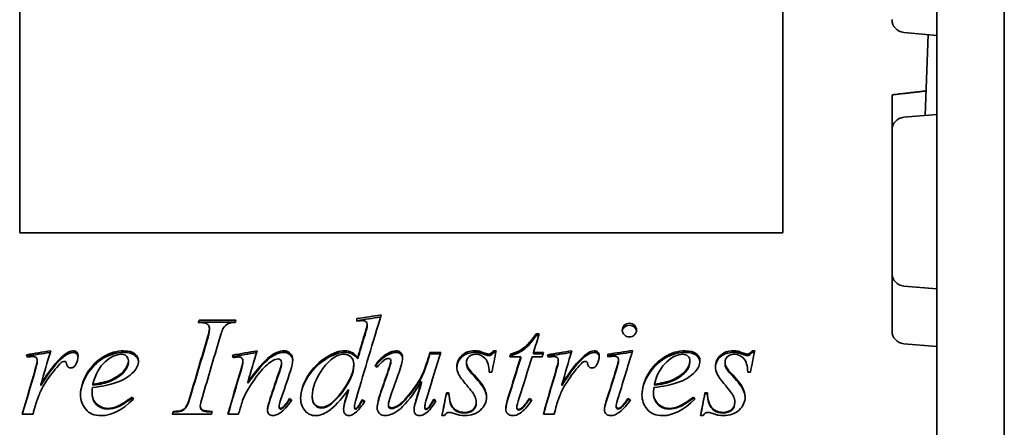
# Model space of a CAD drawing. Header units: millimetres. Extents: x 240 to 600, y 75 to 519.
# Tile 4 of 6: x 319 to 473, y 325 to 388. Entities that reach past the tile are written whole.
import ezdxf

# ---------------------------------------------------------------- set-up
doc = ezdxf.new("R2010")
doc.units = ezdxf.units.MM
doc.header["$LTSCALE"] = 2
doc.layers.add('Krawędzie widoczne(ISO)', color=7, linetype='Continuous', lineweight=35, true_color=0x262659)

msp = doc.modelspace()

# ---------------------------------------------------------------- linework, layer by layer
at = {"layer": 'Krawędzie widoczne(ISO)'}
for p, q in [((472.62, 501.74), (472.62, 321.85)), ((462.12, 221.46), (462.12, 494.97)), ((319.14, 355.11), (319.14, 472.43)), ((438.11, 355.11), (438.11, 472.43)), ((456.95, 386.36), (462.12, 385.91)), ((460.77, 386.03), (460.3, 373.43)), ((455.12, 376.63), (455.12, 371.14)), ((456.95, 373.13), (462.12, 373.58)), ((455.12, 348.81), (455.12, 371.14)), ((438.11, 355.11), (319.14, 355.11)), ((455.12, 339.81), (455.12, 348.81)), ((456.95, 346.81), (462.12, 346.36)), ((347.12, 341.5), (352.85, 341.5)), ((347.12, 341.18), (347.12, 341.5)), ((347.12, 341.18), (352.75, 341.18)), ((371.7, 341.73), (371.7, 341.35)), ((373.31, 340.56), (373.31, 340.87)), ((348.71, 339.97), (348.71, 340.26)), ((399.64, 339.37), (400.13, 339.37)), ((399.64, 339.09), (399.64, 339.37)), ((399.64, 339.09), (400.04, 339.09)), ((456.95, 337.81), (462.12, 337.36)), ((376.42, 336.01), (376.42, 336.24)), ((383.1, 336.46), (384.78, 336.46)), ((383.1, 336.22), (383.1, 336.46)), ((383.1, 336.22), (384.7, 336.22)), ((390.72, 336.42), (390.72, 336.66)), ((393, 336.71), (393.42, 336.71)), ((393, 336.46), (393, 336.71)), ((393, 336.46), (393.37, 336.46)), ((395.66, 335.96), (395.66, 336.2)), ((399.24, 336.46), (400.77, 336.46)), ((399.24, 336.22), (399.24, 336.46)), ((399.24, 336.22), (400.7, 336.22)), ((410.83, 336.17), (410.83, 335.75)), ((431.03, 336.42), (431.03, 336.66)), ((433.31, 336.71), (433.72, 336.71)), ((433.31, 336.46), (433.31, 336.71)), ((433.31, 336.46), (433.67, 336.46)), ((321.87, 335.09), (321.87, 335.31)), ((336.09, 334.94), (336.09, 335.16)), ((353.95, 334.95), (353.95, 335.17)), ((359.95, 334.74), (359.95, 334.95)), ((367.09, 335.56), (367.09, 335.79)), ((371.23, 334.43), (371.23, 334.64)), ((371.83, 335.45), (371.83, 335.68)), ((377.02, 335), (377.02, 335.22)), ((382.84, 335.34), (382.84, 335.56)), ((388.78, 334.7), (388.78, 334.92)), ((397.24, 335.77), (395.55, 335.77)), ((397.24, 335.54), (397.24, 335.77)), ((400.58, 335.77), (399.02, 335.77)), ((403.1, 335.09), (403.1, 335.31)), ((412.48, 335.11), (412.48, 335.34)), ((423.61, 334.94), (423.61, 335.16)), ((429.09, 334.7), (429.09, 334.92)), ((389.64, 333.13), (389.64, 333.32)), ((392.74, 333.4), (392.34, 333.4)), ((412.13, 333.64), (412.13, 333.84)), ((429.95, 333.13), (429.95, 333.32)), ((433.05, 333.4), (432.64, 333.4)), ((330.56, 331.36), (330.56, 331.53)), ((354.7, 331.66), (354.7, 331.83)), ((381.8, 331.74), (381.8, 331.91)), ((418.08, 331.36), (418.08, 331.53)), ((322.44, 331.28), (322.44, 331.44)), ((330.43, 329.94), (330.43, 330.09)), ((370.39, 330.51), (370.39, 330.67)), ((385.65, 330.16), (386.05, 330.16)), ((385.65, 330.01), (385.65, 330.16)), ((385.65, 330.01), (386.05, 330.01)), ((386.05, 330.01), (386.05, 330.16)), ((403.66, 331.28), (403.66, 331.44)), ((417.95, 329.94), (417.95, 330.09)), ((425.95, 330.16), (426.36, 330.16)), ((425.95, 330.01), (425.95, 330.16)), ((425.95, 330.01), (426.36, 330.01)), ((426.36, 330.01), (426.36, 330.16)), ((336.65, 329.35), (336.65, 329.49)), ((361.22, 329.12), (361.22, 329.25)), ((364.75, 329.45), (364.75, 329.59)), ((372.56, 328.97), (372.56, 329.1)), ((383.7, 329.03), (383.7, 329.17)), ((390.31, 328.6), (390.31, 328.73)), ((398.61, 329.15), (398.61, 329.29)), ((413.94, 329.15), (413.94, 329.29)), ((424.18, 329.35), (424.18, 329.49)), ((430.62, 328.6), (430.62, 328.73)), ((343.07, 327.15), (343.07, 327.26)), ((344.3, 327.31), (344.3, 327.41)), ((347.29, 327.99), (347.29, 328.11)), ((359.57, 327.95), (359.57, 328.07)), ((360.09, 327.74), (360.09, 327.85)), ((371.31, 327.83), (371.31, 327.95)), ((371.72, 327.69), (371.72, 327.8)), ((376.61, 328.17), (376.61, 328.29)), ((382.3, 327.91), (382.3, 328.02)), ((396.64, 327.82), (396.64, 327.94)), ((397.56, 327.82), (397.56, 327.94)), ((412.12, 327.99), (412.12, 328.11)), ((412.8, 327.77), (412.8, 327.89)), ((321.23, 326.85), (319.54, 326.85)), ((349.02, 326.85), (342.91, 326.85)), ((353.26, 326.85), (351.6, 326.85)), ((385.38, 326.6), (384.97, 326.6)), ((402.46, 326.85), (400.77, 326.85)), ((425.68, 326.6), (425.28, 326.6))]:
    msp.add_line(p, q, dxfattribs=at)
for centre, start, end in [((457.12, 388.36), 180, 265), ((457.12, 371.14), 95, 180), ((457.12, 348.81), 180, 265), ((457.12, 339.81), 180, 265)]:
    msp.add_arc(centre, 2, start, end, dxfattribs=at)
for points, degree in [([(460.44, 377.24), (457.78, 376.94), (455.12, 376.63)], 2), ([(375.5, 342.31), (374.21, 338.11), (372.92, 333.76), (371.63, 329.36)], 3), ([(371.7, 341.73), (372.97, 341.92), (374.23, 342.12), (375.5, 342.31)], 3), ([(346.98, 341.11), (347.03, 341.24), (347.07, 341.37), (347.12, 341.5)], 3), ([(347.09, 341.11), (347.1, 341.14), (347.11, 341.16), (347.12, 341.18)], 3), ([(352.73, 341.11), (352.26, 341.12), (351.9, 341.07), (351.68, 340.95)], 3), ([(352.85, 341.5), (352.81, 341.37), (352.77, 341.24), (352.73, 341.11)], 3), ([(371.7, 341.41), (372.93, 341.6), (374.16, 341.79), (375.39, 341.97)], 3), ([(372.55, 341.42), (372.37, 341.42), (372.09, 341.39), (371.7, 341.35)], 3), ([(373.13, 341.24), (372.99, 341.36), (372.79, 341.42), (372.55, 341.42)], 3), ([(373.31, 340.87), (373.31, 341.02), (373.25, 341.14), (373.13, 341.24)], 3), ([(373.17, 340.17), (373.26, 340.45), (373.31, 340.68), (373.31, 340.87)], 3), ([(348.38, 338.63), (348.6, 339.35), (348.71, 339.89), (348.71, 340.26)], 3), ([(348.38, 338.35), (348.6, 339.07), (348.71, 339.6), (348.71, 339.97)], 3), ([(371.83, 335.68), (372.19, 336.87), (372.54, 338.05), (372.89, 339.23)], 3), ([(372.89, 339.23), (373, 339.62), (373.1, 339.93), (373.17, 340.17)], 3), ([(372.89, 338.95), (373, 339.33), (373.1, 339.64), (373.17, 339.87)], 3), ([(373.17, 339.87), (373.26, 340.15), (373.31, 340.38), (373.31, 340.56)], 3), ([(400.13, 339.37), (399.83, 338.4), (399.53, 337.43), (399.24, 336.46)], 3), ([(345.77, 329.77), (346.64, 332.76), (347.51, 335.72), (348.38, 338.63)], 3), ([(345.77, 329.63), (346.64, 332.57), (347.51, 335.49), (348.38, 338.35)], 3), ([(350.24, 338.4), (349.38, 335.5), (348.51, 332.54), (347.64, 329.55)], 3), ([(371.83, 335.45), (372.19, 336.63), (372.54, 337.79), (372.89, 338.95)], 3), ([(320.19, 336.11), (321.45, 336.31), (322.72, 336.51), (323.98, 336.71)], 3), ([(320.28, 335.89), (321.48, 336.08), (322.69, 336.27), (323.9, 336.45)], 3), ([(323.98, 336.71), (323.46, 334.97), (322.95, 333.21), (322.44, 331.44)], 3), ([(325.98, 335.98), (326.58, 336.47), (327.07, 336.71), (327.45, 336.71)], 3), ([(325.98, 335.75), (326.58, 336.23), (327.07, 336.46), (327.45, 336.46)], 3), ([(352.32, 336.04), (353.6, 336.26), (354.87, 336.49), (356.14, 336.71)], 3), ([(352.38, 335.82), (353.61, 336.03), (354.83, 336.24), (356.06, 336.45)], 3), ([(356.14, 336.71), (355.66, 335.09), (355.18, 333.47), (354.7, 331.83)], 3), ([(367.09, 335.79), (368.07, 336.4), (368.98, 336.71), (369.8, 336.71)], 3), ([(367.09, 335.56), (368.07, 336.16), (368.98, 336.46), (369.8, 336.46)], 3), ([(374.51, 334.4), (375.11, 335.24), (375.75, 335.85), (376.42, 336.24)], 3), ([(376.42, 336.24), (376.93, 336.55), (377.41, 336.71), (377.84, 336.71)], 3), ([(376.42, 336.01), (376.93, 336.31), (377.41, 336.46), (377.84, 336.46)], 3), ([(384.78, 336.46), (384.1, 334.29), (383.43, 332.1), (382.75, 329.89)], 3), ([(382.84, 335.56), (382.93, 335.86), (383.01, 336.16), (383.1, 336.46)], 3), ([(382.84, 335.34), (382.93, 335.63), (383.01, 335.93), (383.1, 336.22)], 3), ([(390.07, 336.71), (390.31, 336.71), (390.52, 336.69), (390.72, 336.66)], 3), ([(390.07, 336.46), (390.31, 336.46), (390.52, 336.45), (390.72, 336.42)], 3), ([(392.2, 336.21), (392.52, 336.21), (392.79, 336.37), (393, 336.71)], 3), ([(392.2, 335.97), (392.52, 335.97), (392.79, 336.14), (393, 336.46)], 3), ([(393.42, 336.71), (393.19, 335.61), (392.97, 334.51), (392.74, 333.4)], 3), ([(395.55, 335.77), (395.58, 335.91), (395.62, 336.05), (395.66, 336.2)], 3), ([(400.77, 336.46), (400.71, 336.23), (400.65, 336), (400.58, 335.77)], 3), ([(401.42, 336.11), (402.68, 336.31), (403.94, 336.51), (405.2, 336.71)], 3), ([(401.5, 335.89), (402.71, 336.08), (403.92, 336.27), (405.13, 336.45)], 3), ([(405.2, 336.71), (404.69, 334.97), (404.18, 333.21), (403.66, 331.44)], 3), ([(407.2, 335.98), (407.81, 336.47), (408.3, 336.71), (408.67, 336.71)], 3), ([(407.2, 335.75), (407.81, 336.23), (408.3, 336.46), (408.67, 336.46)], 3), ([(410.83, 336.17), (412.12, 336.37), (413.4, 336.57), (414.69, 336.77)], 3), ([(410.83, 335.94), (412.09, 336.13), (413.35, 336.32), (414.61, 336.51)], 3), ([(414.69, 336.77), (413.91, 334.23), (413.13, 331.65), (412.35, 329.06)], 3), ([(430.38, 336.71), (430.61, 336.71), (430.83, 336.69), (431.03, 336.66)], 3), ([(430.38, 336.46), (430.61, 336.46), (430.83, 336.45), (431.03, 336.42)], 3), ([(432.51, 336.21), (432.83, 336.21), (433.09, 336.37), (433.31, 336.71)], 3), ([(432.51, 335.97), (432.83, 335.97), (433.09, 336.14), (433.31, 336.46)], 3), ([(433.72, 336.71), (433.5, 335.61), (433.27, 334.51), (433.05, 333.4)], 3), ([(320.34, 335.72), (320.29, 335.85), (320.24, 335.98), (320.19, 336.11)], 3), ([(321.15, 335.81), (321, 335.81), (320.73, 335.78), (320.34, 335.72)], 3), ([(321.71, 335.65), (321.56, 335.76), (321.38, 335.81), (321.15, 335.81)], 3), ([(321.52, 333.65), (321.75, 334.43), (321.87, 334.99), (321.87, 335.31)], 3), ([(321.52, 333.45), (321.75, 334.22), (321.87, 334.77), (321.87, 335.09)], 3), ([(321.87, 335.31), (321.87, 335.45), (321.82, 335.56), (321.71, 335.65)], 3), ([(322.44, 331.44), (323.74, 333.62), (324.92, 335.12), (325.98, 335.98)], 3), ([(322.44, 331.28), (323.74, 333.42), (324.92, 334.9), (325.98, 335.75)], 3), ([(325.78, 334.98), (325.58, 334.87), (325.29, 334.59), (324.91, 334.13)], 3), ([(326.14, 335.06), (326.01, 335.06), (325.89, 335.03), (325.78, 334.98)], 3), ([(326.34, 334.98), (326.29, 335.03), (326.22, 335.06), (326.14, 335.06)], 3), ([(326.44, 334.7), (326.43, 334.84), (326.39, 334.93), (326.34, 334.98)], 3), ([(328.24, 335.89), (328.24, 335.42), (328.12, 334.97), (327.86, 334.54)], 3), ([(337.66, 335.15), (337.66, 334.55), (337.41, 333.98), (336.91, 333.43)], 3), ([(352.42, 335.65), (352.39, 335.78), (352.36, 335.91), (352.32, 336.04)], 3), ([(352.83, 335.71), (352.69, 335.69), (352.56, 335.67), (352.42, 335.65)], 3), ([(353.28, 335.75), (353.2, 335.75), (353.05, 335.74), (352.83, 335.71)], 3), ([(353.6, 333.71), (353.84, 334.52), (353.95, 335), (353.95, 335.17)], 3), ([(353.6, 333.51), (353.84, 334.31), (353.95, 334.78), (353.95, 334.95)], 3), ([(359.41, 335.44), (359.19, 335.44), (358.92, 335.36), (358.6, 335.18)], 3), ([(359.67, 333.7), (359.85, 334.24), (359.95, 334.66), (359.95, 334.95)], 3), ([(359.67, 333.5), (359.85, 334.03), (359.95, 334.45), (359.95, 334.74)], 3), ([(361.71, 335.3), (361.71, 334.87), (361.59, 334.3), (361.36, 333.59)], 3), ([(374.61, 334.33), (375.18, 335.09), (375.79, 335.65), (376.42, 336.01)], 3), ([(376.6, 333.72), (376.88, 334.52), (377.02, 335.02), (377.02, 335.22)], 3), ([(376.6, 333.52), (376.88, 334.31), (377.02, 334.8), (377.02, 335)], 3), ([(378.84, 335.64), (378.84, 335.25), (378.67, 334.56), (378.33, 333.56)], 3), ([(395.3, 329.48), (395.95, 331.59), (396.59, 333.69), (397.24, 335.77)], 3), ([(395.3, 329.34), (395.95, 331.42), (396.59, 333.49), (397.24, 335.54)], 3), ([(395.61, 335.77), (395.62, 335.83), (395.64, 335.9), (395.66, 335.96)], 3), ([(399.02, 335.77), (398.35, 333.66), (397.68, 331.52), (397.01, 329.37)], 3), ([(401.56, 335.72), (401.52, 335.85), (401.47, 335.98), (401.42, 336.11)], 3), ([(402.37, 335.81), (402.23, 335.81), (401.96, 335.78), (401.56, 335.72)], 3), ([(402.94, 335.65), (402.79, 335.76), (402.6, 335.81), (402.37, 335.81)], 3), ([(402.74, 333.65), (402.98, 334.43), (403.1, 334.99), (403.1, 335.31)], 3), ([(402.74, 333.45), (402.98, 334.22), (403.1, 334.77), (403.1, 335.09)], 3), ([(403.1, 335.31), (403.1, 335.45), (403.04, 335.56), (402.94, 335.65)], 3), ([(403.66, 331.44), (404.97, 333.62), (406.15, 335.12), (407.2, 335.98)], 3), ([(403.66, 331.28), (404.97, 333.42), (406.15, 334.9), (407.2, 335.75)], 3), ([(407.01, 334.98), (406.81, 334.87), (406.52, 334.59), (406.14, 334.13)], 3), ([(407.36, 335.06), (407.23, 335.06), (407.11, 335.03), (407.01, 334.98)], 3), ([(407.57, 334.98), (407.51, 335.03), (407.44, 335.06), (407.36, 335.06)], 3), ([(407.67, 334.7), (407.65, 334.84), (407.62, 334.93), (407.57, 334.98)], 3), ([(409.47, 335.89), (409.47, 335.42), (409.34, 334.97), (409.09, 334.54)], 3), ([(411.83, 335.87), (411.67, 335.87), (411.34, 335.83), (410.83, 335.75)], 3), ([(412.13, 333.84), (412.37, 334.63), (412.48, 335.13), (412.48, 335.34)], 3), ([(412.13, 333.64), (412.37, 334.42), (412.48, 334.91), (412.48, 335.11)], 3), ([(425.18, 335.15), (425.18, 334.55), (424.93, 333.98), (424.43, 333.43)], 3), ([(319.54, 326.85), (320.2, 329.13), (320.86, 331.4), (321.52, 333.65)], 3), ([(319.57, 326.85), (320.22, 329.07), (320.87, 331.27), (321.52, 333.45)], 3), ([(324.91, 334.13), (324.3, 333.42), (323.63, 332.51), (322.91, 331.37)], 3), ([(327.86, 334.54), (327.69, 334.21), (327.44, 334.04), (327.1, 334.04)], 3), ([(336.91, 333.43), (336.25, 332.72), (335.29, 332.14), (334.03, 331.7)], 3), ([(351.6, 326.85), (352.27, 329.15), (352.93, 331.44), (353.6, 333.71)], 3), ([(351.63, 326.85), (352.29, 329.09), (352.94, 331.31), (353.6, 333.51)], 3), ([(358.19, 329.31), (358.69, 330.78), (359.18, 332.24), (359.67, 333.7)], 3), ([(358.19, 329.18), (358.69, 330.62), (359.18, 332.06), (359.67, 333.5)], 3), ([(361.36, 333.59), (360.85, 332.08), (360.34, 330.56), (359.82, 329.03)], 3), ([(374.85, 334.16), (374.73, 334.24), (374.62, 334.32), (374.51, 334.4)], 3), ([(375.45, 330.35), (375.83, 331.48), (376.22, 332.6), (376.6, 333.72)], 3), ([(375.45, 330.2), (375.83, 331.31), (376.22, 332.42), (376.6, 333.52)], 3), ([(378.33, 333.56), (377.93, 332.41), (377.52, 331.25), (377.12, 330.09)], 3), ([(400.77, 326.85), (401.43, 329.13), (402.08, 331.4), (402.74, 333.65)], 3), ([(400.8, 326.85), (401.45, 329.07), (402.09, 331.27), (402.74, 333.45)], 3), ([(406.14, 334.13), (405.52, 333.42), (404.86, 332.51), (404.14, 331.37)], 3), ([(409.09, 334.54), (408.92, 334.21), (408.66, 334.04), (408.33, 334.04)], 3), ([(410.58, 328.9), (411.1, 330.55), (411.61, 332.2), (412.13, 333.84)], 3), ([(410.58, 328.77), (411.1, 330.4), (411.61, 332.03), (412.13, 333.64)], 3), ([(424.43, 333.43), (423.78, 332.72), (422.82, 332.14), (421.55, 331.7)], 3), ([(334.03, 331.7), (333.19, 331.4), (332.01, 331.17), (330.49, 331)], 3), ([(330.56, 331.53), (331.68, 331.65), (332.59, 331.86), (333.29, 332.16)], 3), ([(330.56, 331.36), (331.68, 331.48), (332.59, 331.69), (333.29, 331.98)], 3), ([(380.76, 328.45), (380.88, 328.95), (381.23, 330.11), (381.8, 331.91)], 3), ([(380.76, 328.33), (380.88, 328.82), (381.23, 329.96), (381.8, 331.74)], 3), ([(421.55, 331.7), (420.71, 331.4), (419.53, 331.17), (418.01, 331)], 3), ([(418.08, 331.53), (419.2, 331.65), (420.11, 331.86), (420.82, 332.16)], 3), ([(418.08, 331.36), (419.2, 331.48), (420.11, 331.69), (420.82, 331.98)], 3), ([(322.91, 331.37), (322.6, 330.89), (322.34, 330.34), (322.12, 329.74)], 3), ([(330.49, 331), (330.45, 330.63), (330.43, 330.33), (330.43, 330.09)], 3), ([(354.74, 330.71), (354.36, 330.08), (354.05, 329.4), (353.8, 328.67)], 3), ([(370.39, 330.67), (369.21, 329.03), (368.14, 327.89), (367.17, 327.26)], 3), ([(369.96, 329.29), (370.1, 329.75), (370.25, 330.21), (370.39, 330.67)], 3), ([(369.96, 329.15), (370.1, 329.61), (370.25, 330.06), (370.39, 330.51)], 3), ([(374.86, 327.83), (374.86, 328.38), (375.06, 329.22), (375.45, 330.35)], 3), ([(374.86, 327.78), (374.88, 328.32), (375.07, 329.13), (375.45, 330.2)], 3), ([(377.12, 330.09), (376.78, 329.14), (376.61, 328.54), (376.61, 328.29)], 3), ([(384.97, 326.6), (385.2, 327.79), (385.42, 328.98), (385.65, 330.16)], 3), ([(384.99, 326.6), (385.21, 327.74), (385.43, 328.88), (385.65, 330.01)], 3), ([(404.14, 331.37), (403.83, 330.89), (403.56, 330.34), (403.34, 329.74)], 3), ([(418.01, 331), (417.97, 330.63), (417.95, 330.33), (417.95, 330.09)], 3), ([(425.28, 326.6), (425.5, 327.79), (425.73, 328.98), (425.95, 330.16)], 3), ([(425.3, 326.6), (425.52, 327.74), (425.73, 328.88), (425.95, 330.01)], 3), ([(322.12, 329.74), (321.81, 328.91), (321.63, 328.41), (321.59, 328.24)], 3), ([(336.87, 329.18), (335.12, 327.46), (333.46, 326.6), (331.87, 326.6)], 3), ([(336.65, 329.49), (336.72, 329.39), (336.8, 329.28), (336.87, 329.18)], 3), ([(336.65, 329.35), (336.71, 329.28), (336.76, 329.2), (336.82, 329.12)], 3), ([(345.02, 327.93), (345.27, 328.27), (345.52, 328.89), (345.77, 329.77)], 3), ([(345.02, 327.81), (345.27, 328.15), (345.52, 328.76), (345.77, 329.63)], 3), ([(347.64, 329.55), (347.41, 328.8), (347.29, 328.32), (347.29, 328.11)], 3), ([(353.8, 328.67), (353.62, 328.06), (353.44, 327.46), (353.26, 326.85)], 3), ([(357.77, 327.5), (357.77, 327.86), (357.91, 328.46), (358.19, 329.31)], 3), ([(357.77, 327.44), (357.78, 327.8), (357.92, 328.38), (358.19, 329.18)], 3), ([(359.82, 329.03), (359.65, 328.51), (359.57, 328.18), (359.57, 328.07)], 3), ([(361.56, 329.04), (360.91, 328.09), (360.29, 327.41), (359.71, 327.01)], 3), ([(360.09, 327.85), (360.44, 328.15), (360.81, 328.62), (361.22, 329.25)], 3), ([(360.09, 327.74), (360.44, 328.03), (360.81, 328.49), (361.22, 329.12)], 3), ([(361.22, 329.25), (361.34, 329.18), (361.45, 329.11), (361.56, 329.04)], 3), ([(361.22, 329.12), (361.31, 329.06), (361.41, 329.01), (361.5, 328.95)], 3), ([(369.63, 327.61), (369.63, 328.02), (369.74, 328.58), (369.96, 329.29)], 3), ([(369.63, 327.56), (369.64, 327.96), (369.75, 328.49), (369.96, 329.15)], 3), ([(371.63, 329.36), (371.41, 328.64), (371.31, 328.17), (371.31, 327.95)], 3), ([(371.72, 327.8), (371.89, 327.97), (372.17, 328.4), (372.56, 329.1)], 3), ([(371.72, 327.69), (371.89, 327.85), (372.17, 328.28), (372.56, 328.97)], 3), ([(372.56, 329.1), (372.68, 329.03), (372.81, 328.95), (372.94, 328.87)], 3), ([(372.56, 328.97), (372.67, 328.91), (372.77, 328.84), (372.88, 328.78)], 3), ([(382.75, 329.89), (382.45, 328.91), (382.3, 328.28), (382.3, 328.02)], 3), ([(384.03, 328.91), (383.52, 328.02), (383, 327.37), (382.46, 326.97)], 3), ([(383.7, 329.17), (383.81, 329.08), (383.92, 329), (384.03, 328.91)], 3), ([(383.7, 329.03), (383.79, 328.96), (383.88, 328.89), (383.98, 328.82)], 3), ([(390.31, 328.73), (390.31, 329.02), (390.26, 329.29), (390.14, 329.53)], 3), ([(394.92, 327.67), (394.92, 328.07), (395.05, 328.67), (395.3, 329.48)], 3), ([(394.92, 327.62), (394.94, 328.01), (395.06, 328.58), (395.3, 329.34)], 3), ([(397.01, 329.37), (396.76, 328.64), (396.64, 328.16), (396.64, 327.94)], 3), ([(398.98, 329.02), (398.34, 328.05), (397.73, 327.37), (397.15, 326.99)], 3), ([(397.56, 327.94), (397.71, 328.08), (398.06, 328.53), (398.61, 329.29)], 3), ([(397.56, 327.82), (397.71, 327.97), (398.06, 328.41), (398.61, 329.15)], 3), ([(398.61, 329.29), (398.73, 329.2), (398.86, 329.11), (398.98, 329.02)], 3), ([(398.61, 329.15), (398.71, 329.08), (398.82, 329), (398.92, 328.93)], 3), ([(403.34, 329.74), (403.03, 328.91), (402.86, 328.41), (402.81, 328.24)], 3), ([(410.29, 327.54), (410.29, 327.81), (410.39, 328.27), (410.58, 328.9)], 3), ([(410.29, 327.48), (410.3, 327.76), (410.4, 328.19), (410.58, 328.77)], 3), ([(412.35, 329.06), (412.19, 328.53), (412.12, 328.21), (412.12, 328.11)], 3), ([(414.33, 329.04), (413.85, 328.28), (413.29, 327.65), (412.64, 327.16)], 3), ([(412.8, 327.89), (413.18, 328.21), (413.56, 328.68), (413.94, 329.29)], 3), ([(412.8, 327.77), (413.18, 328.09), (413.56, 328.55), (413.94, 329.15)], 3), ([(413.94, 329.29), (414.07, 329.21), (414.2, 329.12), (414.33, 329.04)], 3), ([(413.94, 329.15), (414.05, 329.08), (414.16, 329.02), (414.27, 328.95)], 3), ([(424.4, 329.18), (422.65, 327.46), (420.98, 326.6), (419.4, 326.6)], 3), ([(424.18, 329.49), (424.25, 329.39), (424.32, 329.28), (424.4, 329.18)], 3), ([(424.18, 329.35), (424.23, 329.28), (424.29, 329.2), (424.34, 329.12)], 3), ([(430.62, 328.73), (430.62, 329.02), (430.56, 329.29), (430.45, 329.53)], 3), ([(321.59, 328.24), (321.47, 327.78), (321.35, 327.32), (321.23, 326.85)], 3), ([(342.91, 326.85), (342.97, 326.99), (343.02, 327.12), (343.07, 327.26)], 3), ([(342.95, 326.85), (342.99, 326.95), (343.03, 327.05), (343.07, 327.15)], 3), ([(343.07, 327.26), (343.69, 327.27), (344.1, 327.32), (344.3, 327.41)], 3), ([(343.07, 327.15), (343.69, 327.17), (344.1, 327.22), (344.3, 327.31)], 3), ([(344.3, 327.41), (344.62, 327.54), (344.87, 327.71), (345.02, 327.93)], 3), ([(344.3, 327.31), (344.62, 327.43), (344.87, 327.59), (345.02, 327.81)], 3), ([(349.14, 327.26), (349.1, 327.12), (349.06, 326.99), (349.02, 326.85)], 3), ([(359.71, 327.01), (359.31, 326.74), (358.94, 326.6), (358.62, 326.6)], 3), ([(359.81, 327.72), (359.89, 327.72), (359.98, 327.76), (360.09, 327.85)], 3), ([(359.81, 327.61), (359.89, 327.61), (359.98, 327.65), (360.09, 327.74)], 3), ([(367.17, 327.26), (366.5, 326.82), (365.85, 326.6), (365.24, 326.6)], 3), ([(371.49, 327.68), (371.56, 327.68), (371.63, 327.72), (371.72, 327.8)], 3), ([(371.49, 327.57), (371.56, 327.57), (371.63, 327.61), (371.72, 327.69)], 3), ([(380.61, 327.46), (380.61, 327.71), (380.66, 328.04), (380.76, 328.45)], 3), ([(380.61, 327.41), (380.62, 327.65), (380.67, 327.96), (380.76, 328.33)], 3), ([(382.46, 326.97), (382.11, 326.72), (381.77, 326.6), (381.43, 326.6)], 3), ([(386.14, 327.11), (385.8, 327.11), (385.55, 326.94), (385.38, 326.6)], 3), ([(386.7, 326.97), (386.45, 327.06), (386.27, 327.11), (386.14, 327.11)], 3), ([(388.54, 326.6), (388.01, 326.6), (387.39, 326.72), (386.7, 326.97)], 3), ([(397.15, 326.99), (396.77, 326.73), (396.38, 326.6), (395.98, 326.6)], 3), ([(396.91, 327.57), (397.07, 327.57), (397.29, 327.69), (397.56, 327.94)], 3), ([(396.91, 327.46), (397.07, 327.46), (397.29, 327.58), (397.56, 327.82)], 3), ([(402.81, 328.24), (402.7, 327.78), (402.58, 327.32), (402.46, 326.85)], 3), ([(412.64, 327.16), (412.17, 326.78), (411.71, 326.6), (411.27, 326.6)], 3), ([(412.44, 327.73), (412.53, 327.73), (412.66, 327.78), (412.8, 327.89)], 3), ([(412.44, 327.62), (412.53, 327.62), (412.66, 327.67), (412.8, 327.77)], 3), ([(426.44, 327.11), (426.11, 327.11), (425.85, 326.94), (425.68, 326.6)], 3), ([(427.01, 326.97), (426.76, 327.06), (426.57, 327.11), (426.44, 327.11)], 3), ([(428.84, 326.6), (428.31, 326.6), (427.7, 326.72), (427.01, 326.97)], 3)]:
    msp.add_open_spline(points, degree=degree, dxfattribs=at)
for points, knots in [([(348.71, 340.26), (348.71, 340.44), (348.66, 340.59), (348.56, 340.72), (348.46, 340.85), (348.32, 340.95), (348.12, 341.01), (347.93, 341.08), (347.55, 341.11), (346.98, 341.11)], [0, 0, 0, 0, 1, 1, 1, 2, 2, 2, 3, 3, 3, 3]), ([(351.68, 340.95), (351.34, 340.8), (351.09, 340.59), (350.92, 340.3), (350.74, 340.02), (350.52, 339.39), (350.24, 338.4)], [0, 0, 0, 0, 1, 1, 1, 2, 2, 2, 2]), ([(413.07, 339.94), (413.07, 340.24), (413.18, 340.49), (413.39, 340.69), (413.6, 340.9), (413.87, 341), (414.19, 341)], [0, 0, 0, 0, 1, 1, 1, 2, 2, 2, 2]), ([(414.19, 341), (414.5, 341), (414.76, 340.9), (414.97, 340.69), (415.18, 340.49), (415.29, 340.24), (415.29, 339.94)], [0, 0, 0, 0, 1, 1, 1, 2, 2, 2, 2]), ([(395.66, 336.2), (396.48, 336.41), (397.17, 336.73), (397.73, 337.16), (398.29, 337.59), (398.93, 338.33), (399.64, 339.37)], [0, 0, 0, 0, 1, 1, 1, 2, 2, 2, 2]), ([(414.19, 338.87), (413.88, 338.87), (413.61, 338.98), (413.4, 339.19), (413.18, 339.39), (413.07, 339.65), (413.07, 339.94)], [0, 0, 0, 0, 1, 1, 1, 2, 2, 2, 2]), ([(413.08, 339.8), (413.11, 340.03), (413.21, 340.23), (413.39, 340.39), (413.6, 340.59), (413.87, 340.69), (414.19, 340.69)], [0.16909, 0.16909, 0.16909, 0.16909, 1, 1, 1, 2, 2, 2, 2]), ([(414.19, 340.69), (414.5, 340.69), (414.76, 340.59), (414.97, 340.39), (415.15, 340.23), (415.25, 340.03), (415.28, 339.8)], [0, 0, 0, 0, 1, 1, 1, 1.83091, 1.83091, 1.83091, 1.83091]), ([(415.29, 339.94), (415.29, 339.65), (415.18, 339.39), (414.97, 339.19), (414.75, 338.98), (414.49, 338.87), (414.19, 338.87)], [0, 0, 0, 0, 1, 1, 1, 2, 2, 2, 2]), ([(395.66, 335.96), (396.48, 336.17), (397.17, 336.49), (397.73, 336.91), (398.29, 337.33), (398.93, 338.06), (399.64, 339.09)], [0, 0, 0, 0, 1, 1, 1, 2, 2, 2, 2]), ([(327.45, 336.71), (327.69, 336.71), (327.89, 336.64), (328.03, 336.5), (328.17, 336.36), (328.24, 336.16), (328.24, 335.89)], [0, 0, 0, 0, 1, 1, 1, 2, 2, 2, 2]), ([(327.45, 336.46), (327.69, 336.46), (327.89, 336.4), (328.03, 336.26), (328.15, 336.14), (328.22, 335.97), (328.24, 335.75)], [0, 0, 0, 0, 1, 1, 1, 1.873519, 1.873519, 1.873519, 1.873519]), ([(328.61, 329.83), (328.61, 330.92), (328.95, 332.03), (329.63, 333.16), (330.31, 334.29), (331.16, 335.16), (332.18, 335.78), (333.21, 336.4), (334.27, 336.71), (335.35, 336.71)], [0, 0, 0, 0, 1, 1, 1, 2, 2, 2, 3, 3, 3, 3]), ([(328.61, 329.77), (328.63, 330.82), (328.97, 331.89), (329.63, 332.97), (330.31, 334.08), (331.16, 334.94), (332.18, 335.55), (333.21, 336.16), (334.27, 336.46), (335.35, 336.46)], [0.024182, 0.024182, 0.024182, 0.024182, 1, 1, 1, 2, 2, 2, 3, 3, 3, 3]), ([(334.94, 336.17), (334.16, 336.17), (333.34, 335.78), (332.47, 335), (331.61, 334.22), (330.97, 333.07), (330.56, 331.53)], [0, 0, 0, 0, 1, 1, 1, 2, 2, 2, 2]), ([(336.09, 335.16), (336.09, 335.46), (335.99, 335.71), (335.79, 335.89), (335.59, 336.08), (335.3, 336.17), (334.94, 336.17)], [0, 0, 0, 0, 1, 1, 1, 2, 2, 2, 2]), ([(335.35, 336.71), (336.14, 336.71), (336.72, 336.55), (337.09, 336.24), (337.47, 335.93), (337.66, 335.57), (337.66, 335.15)], [0, 0, 0, 0, 1, 1, 1, 2, 2, 2, 2]), ([(335.35, 336.46), (336.14, 336.46), (336.72, 336.31), (337.09, 336.01), (337.44, 335.73), (337.62, 335.4), (337.65, 335.02)], [0, 0, 0, 0, 1, 1, 1, 1.920949, 1.920949, 1.920949, 1.920949]), ([(354.7, 331.83), (356.17, 333.83), (357.3, 335.14), (358.08, 335.77), (358.87, 336.39), (359.62, 336.71), (360.35, 336.71)], [0, 0, 0, 0, 1, 1, 1, 2, 2, 2, 2]), ([(354.7, 331.66), (356.17, 333.63), (357.3, 334.92), (358.08, 335.54), (358.87, 336.16), (359.62, 336.46), (360.35, 336.46)], [0, 0, 0, 0, 1, 1, 1, 2, 2, 2, 2]), ([(360.35, 336.71), (360.74, 336.71), (361.07, 336.58), (361.33, 336.31), (361.58, 336.05), (361.71, 335.72), (361.71, 335.3)], [0, 0, 0, 0, 1, 1, 1, 2, 2, 2, 2]), ([(360.35, 336.46), (360.74, 336.46), (361.07, 336.34), (361.33, 336.08), (361.56, 335.84), (361.69, 335.54), (361.71, 335.18)], [0, 0, 0, 0, 1, 1, 1, 1.914011, 1.914011, 1.914011, 1.914011]), ([(369.63, 336.17), (368.6, 336.17), (367.53, 335.43), (366.42, 333.93), (365.31, 332.43), (364.75, 330.98), (364.75, 329.59)], [0, 0, 0, 0, 1, 1, 1, 2, 2, 2, 2]), ([(371.23, 334.64), (371.23, 335.11), (371.08, 335.48), (370.78, 335.75), (370.48, 336.03), (370.09, 336.17), (369.63, 336.17)], [0, 0, 0, 0, 1, 1, 1, 2, 2, 2, 2]), ([(369.8, 336.71), (370.23, 336.71), (370.61, 336.63), (370.92, 336.47), (371.23, 336.31), (371.53, 336.05), (371.83, 335.68)], [0, 0, 0, 0, 1, 1, 1, 2, 2, 2, 2]), ([(369.8, 336.46), (370.23, 336.46), (370.61, 336.39), (370.92, 336.23), (371.23, 336.07), (371.53, 335.82), (371.83, 335.45)], [0, 0, 0, 0, 1, 1, 1, 2, 2, 2, 2]), ([(377.84, 336.71), (378.13, 336.71), (378.37, 336.61), (378.56, 336.4), (378.75, 336.2), (378.84, 335.95), (378.84, 335.64)], [0, 0, 0, 0, 1, 1, 1, 2, 2, 2, 2]), ([(377.84, 336.46), (378.13, 336.46), (378.37, 336.36), (378.56, 336.17), (378.73, 335.99), (378.82, 335.78), (378.84, 335.52)], [0, 0, 0, 0, 1, 1, 1, 1.875283, 1.875283, 1.875283, 1.875283]), ([(387.29, 334.22), (387.29, 334.92), (387.55, 335.51), (388.07, 335.99), (388.58, 336.47), (389.25, 336.71), (390.07, 336.71)], [0, 0, 0, 0, 1, 1, 1, 2, 2, 2, 2]), ([(387.29, 334.12), (387.32, 334.76), (387.57, 335.31), (388.07, 335.75), (388.58, 336.23), (389.25, 336.46), (390.07, 336.46)], [0.052378, 0.052378, 0.052378, 0.052378, 1, 1, 1, 2, 2, 2, 2]), ([(390.28, 336.17), (389.82, 336.17), (389.46, 336.05), (389.19, 335.81), (388.92, 335.57), (388.78, 335.27), (388.78, 334.92)], [0, 0, 0, 0, 1, 1, 1, 2, 2, 2, 2]), ([(392.34, 333.4), (392.3, 334.37), (392.09, 335.07), (391.71, 335.51), (391.33, 335.95), (390.85, 336.17), (390.28, 336.17)], [0, 0, 0, 0, 1, 1, 1, 2, 2, 2, 2]), ([(390.72, 336.66), (390.82, 336.64), (391.06, 336.55), (391.44, 336.42), (391.82, 336.28), (392.07, 336.21), (392.2, 336.21)], [0, 0, 0, 0, 1, 1, 1, 2, 2, 2, 2]), ([(390.72, 336.42), (390.82, 336.39), (391.06, 336.31), (391.44, 336.18), (391.82, 336.04), (392.07, 335.97), (392.2, 335.97)], [0, 0, 0, 0, 1, 1, 1, 2, 2, 2, 2]), ([(408.67, 336.71), (408.92, 336.71), (409.11, 336.64), (409.25, 336.5), (409.4, 336.36), (409.47, 336.16), (409.47, 335.89)], [0, 0, 0, 0, 1, 1, 1, 2, 2, 2, 2]), ([(408.67, 336.46), (408.92, 336.46), (409.11, 336.4), (409.25, 336.26), (409.38, 336.14), (409.45, 335.97), (409.47, 335.75)], [0, 0, 0, 0, 1, 1, 1, 1.873519, 1.873519, 1.873519, 1.873519]), ([(416.14, 329.83), (416.14, 330.92), (416.48, 332.03), (417.15, 333.16), (417.83, 334.29), (418.68, 335.16), (419.71, 335.78), (420.73, 336.4), (421.79, 336.71), (422.88, 336.71)], [0, 0, 0, 0, 1, 1, 1, 2, 2, 2, 3, 3, 3, 3]), ([(416.14, 329.77), (416.15, 330.82), (416.49, 331.89), (417.15, 332.97), (417.83, 334.08), (418.68, 334.94), (419.71, 335.55), (420.73, 336.16), (421.79, 336.46), (422.88, 336.46)], [0.024182, 0.024182, 0.024182, 0.024182, 1, 1, 1, 2, 2, 2, 3, 3, 3, 3]), ([(422.46, 336.17), (421.68, 336.17), (420.86, 335.78), (420, 335), (419.13, 334.22), (418.49, 333.07), (418.08, 331.53)], [0, 0, 0, 0, 1, 1, 1, 2, 2, 2, 2]), ([(423.61, 335.16), (423.61, 335.46), (423.51, 335.71), (423.31, 335.89), (423.11, 336.08), (422.83, 336.17), (422.46, 336.17)], [0, 0, 0, 0, 1, 1, 1, 2, 2, 2, 2]), ([(422.88, 336.71), (423.66, 336.71), (424.24, 336.55), (424.62, 336.24), (424.99, 335.93), (425.18, 335.57), (425.18, 335.15)], [0, 0, 0, 0, 1, 1, 1, 2, 2, 2, 2]), ([(422.88, 336.46), (423.66, 336.46), (424.24, 336.31), (424.62, 336.01), (424.96, 335.73), (425.15, 335.4), (425.18, 335.02)], [0, 0, 0, 0, 1, 1, 1, 1.920949, 1.920949, 1.920949, 1.920949]), ([(427.59, 334.22), (427.59, 334.92), (427.85, 335.51), (428.37, 335.99), (428.89, 336.47), (429.56, 336.71), (430.38, 336.71)], [0, 0, 0, 0, 1, 1, 1, 2, 2, 2, 2]), ([(427.6, 334.12), (427.62, 334.76), (427.88, 335.31), (428.37, 335.75), (428.89, 336.23), (429.56, 336.46), (430.38, 336.46)], [0.052378, 0.052378, 0.052378, 0.052378, 1, 1, 1, 2, 2, 2, 2]), ([(430.58, 336.17), (430.13, 336.17), (429.76, 336.05), (429.49, 335.81), (429.22, 335.57), (429.09, 335.27), (429.09, 334.92)], [0, 0, 0, 0, 1, 1, 1, 2, 2, 2, 2]), ([(432.64, 333.4), (432.6, 334.37), (432.39, 335.07), (432.01, 335.51), (431.63, 335.95), (431.16, 336.17), (430.58, 336.17)], [0, 0, 0, 0, 1, 1, 1, 2, 2, 2, 2]), ([(431.03, 336.66), (431.12, 336.64), (431.36, 336.55), (431.74, 336.42), (432.12, 336.28), (432.38, 336.21), (432.51, 336.21)], [0, 0, 0, 0, 1, 1, 1, 2, 2, 2, 2]), ([(431.03, 336.42), (431.12, 336.39), (431.36, 336.31), (431.74, 336.18), (432.12, 336.04), (432.38, 335.97), (432.51, 335.97)], [0, 0, 0, 0, 1, 1, 1, 2, 2, 2, 2]), ([(327.1, 334.04), (326.93, 334.04), (326.79, 334.1), (326.67, 334.21), (326.55, 334.31), (326.48, 334.48), (326.44, 334.7)], [0, 0, 0, 0, 1, 1, 1, 2, 2, 2, 2]), ([(333.29, 332.16), (334.22, 332.56), (334.92, 333.04), (335.39, 333.59), (335.85, 334.14), (336.09, 334.66), (336.09, 335.16)], [0, 0, 0, 0, 1, 1, 1, 2, 2, 2, 2]), ([(333.29, 331.98), (334.22, 332.37), (334.92, 332.85), (335.39, 333.39), (335.85, 333.93), (336.09, 334.45), (336.09, 334.94)], [0, 0, 0, 0, 1, 1, 1, 2, 2, 2, 2]), ([(353.95, 335.17), (353.95, 335.32), (353.89, 335.46), (353.76, 335.58), (353.63, 335.7), (353.47, 335.75), (353.28, 335.75)], [0, 0, 0, 0, 1, 1, 1, 2, 2, 2, 2]), ([(358.6, 335.18), (358.01, 334.86), (357.4, 334.33), (356.76, 333.58), (356.12, 332.83), (355.45, 331.88), (354.74, 330.71)], [0, 0, 0, 0, 1, 1, 1, 2, 2, 2, 2]), ([(359.95, 334.95), (359.95, 335.1), (359.89, 335.22), (359.79, 335.31), (359.68, 335.4), (359.56, 335.44), (359.41, 335.44)], [0, 0, 0, 0, 1, 1, 1, 2, 2, 2, 2]), ([(362.94, 329.35), (362.94, 330.44), (363.32, 331.6), (364.08, 332.82), (364.84, 334.05), (365.84, 335.04), (367.09, 335.79)], [0, 0, 0, 0, 1, 1, 1, 2, 2, 2, 2]), ([(362.94, 329.28), (362.95, 330.34), (363.33, 331.46), (364.08, 332.64), (364.84, 333.84), (365.84, 334.82), (367.09, 335.56)], [0.02109, 0.02109, 0.02109, 0.02109, 1, 1, 1, 2, 2, 2, 2]), ([(366.2, 327.9), (367.1, 327.9), (368.16, 328.73), (369.39, 330.37), (370.62, 332.01), (371.23, 333.43), (371.23, 334.64)], [0, 0, 0, 0, 1, 1, 1, 2, 2, 2, 2]), ([(376.66, 335.53), (376.48, 335.53), (376.29, 335.47), (376.11, 335.37), (375.92, 335.26), (375.5, 334.86), (374.85, 334.16)], [0, 0, 0, 0, 1, 1, 1, 2, 2, 2, 2]), ([(377.02, 335.22), (377.02, 335.3), (376.98, 335.37), (376.91, 335.43), (376.83, 335.5), (376.75, 335.53), (376.66, 335.53)], [0, 0, 0, 0, 1, 1, 1, 2, 2, 2, 2]), ([(377.14, 327.83), (377.39, 327.83), (377.73, 327.95), (378.13, 328.19), (378.54, 328.43), (379.09, 328.96), (379.76, 329.8), (380.44, 330.63), (381, 331.41), (381.44, 332.13), (381.88, 332.85), (382.35, 334), (382.84, 335.56)], [0, 0, 0, 0, 1, 1, 1, 2, 2, 2, 3, 3, 3, 4, 4, 4, 4]), ([(377.14, 327.71), (377.39, 327.71), (377.73, 327.83), (378.13, 328.07), (378.54, 328.3), (379.09, 328.83), (379.76, 329.65), (380.44, 330.47), (381, 331.24), (381.44, 331.95), (381.88, 332.67), (382.35, 333.8), (382.84, 335.34)], [0, 0, 0, 0, 1, 1, 1, 2, 2, 2, 3, 3, 3, 4, 4, 4, 4]), ([(388.78, 334.92), (388.78, 334.68), (388.84, 334.45), (388.94, 334.24), (389.05, 334.02), (389.28, 333.72), (389.64, 333.32)], [0, 0, 0, 0, 1, 1, 1, 2, 2, 2, 2]), ([(388.78, 334.7), (388.78, 334.47), (388.84, 334.24), (388.94, 334.03), (389.05, 333.82), (389.28, 333.52), (389.64, 333.13)], [0, 0, 0, 0, 1, 1, 1, 2, 2, 2, 2]), ([(408.33, 334.04), (408.16, 334.04), (408.01, 334.1), (407.89, 334.21), (407.78, 334.31), (407.7, 334.48), (407.67, 334.7)], [0, 0, 0, 0, 1, 1, 1, 2, 2, 2, 2]), ([(412.48, 335.34), (412.48, 335.5), (412.43, 335.63), (412.31, 335.72), (412.2, 335.82), (412.04, 335.87), (411.83, 335.87)], [0, 0, 0, 0, 1, 1, 1, 2, 2, 2, 2]), ([(420.82, 332.16), (421.75, 332.56), (422.45, 333.04), (422.91, 333.59), (423.38, 334.14), (423.61, 334.66), (423.61, 335.16)], [0, 0, 0, 0, 1, 1, 1, 2, 2, 2, 2]), ([(420.82, 331.98), (421.75, 332.37), (422.45, 332.85), (422.91, 333.39), (423.38, 333.93), (423.61, 334.45), (423.61, 334.94)], [0, 0, 0, 0, 1, 1, 1, 2, 2, 2, 2]), ([(429.09, 334.92), (429.09, 334.68), (429.14, 334.45), (429.25, 334.24), (429.36, 334.02), (429.59, 333.72), (429.95, 333.32)], [0, 0, 0, 0, 1, 1, 1, 2, 2, 2, 2]), ([(429.09, 334.7), (429.09, 334.47), (429.14, 334.24), (429.25, 334.03), (429.36, 333.82), (429.59, 333.52), (429.95, 333.13)], [0, 0, 0, 0, 1, 1, 1, 2, 2, 2, 2]), ([(366.2, 327.79), (367.1, 327.79), (368.16, 328.6), (369.39, 330.22), (370.62, 331.83), (371.23, 333.23), (371.23, 334.43)], [0, 0, 0, 0, 1, 1, 1, 2, 2, 2, 2]), ([(390.14, 329.53), (389.93, 329.97), (389.5, 330.57), (388.84, 331.34), (388.18, 332.11), (387.76, 332.69), (387.57, 333.07), (387.38, 333.46), (387.29, 333.84), (387.29, 334.22)], [0, 0, 0, 0, 1, 1, 1, 2, 2, 2, 3, 3, 3, 3]), ([(389.64, 333.32), (390.61, 332.3), (391.23, 331.52), (391.5, 331), (391.78, 330.47), (391.92, 329.97), (391.92, 329.51)], [0, 0, 0, 0, 1, 1, 1, 2, 2, 2, 2]), ([(389.64, 333.13), (390.61, 332.12), (391.23, 331.35), (391.5, 330.84), (391.77, 330.34), (391.91, 329.88), (391.92, 329.43)], [0, 0, 0, 0, 1, 1, 1, 1.952132, 1.952132, 1.952132, 1.952132]), ([(430.45, 329.53), (430.24, 329.97), (429.8, 330.57), (429.14, 331.34), (428.49, 332.11), (428.06, 332.69), (427.88, 333.07), (427.69, 333.46), (427.59, 333.84), (427.59, 334.22)], [0, 0, 0, 0, 1, 1, 1, 2, 2, 2, 3, 3, 3, 3]), ([(429.95, 333.32), (430.91, 332.3), (431.53, 331.52), (431.81, 331), (432.09, 330.47), (432.23, 329.97), (432.23, 329.51)], [0, 0, 0, 0, 1, 1, 1, 2, 2, 2, 2]), ([(429.95, 333.13), (430.91, 332.12), (431.53, 331.35), (431.81, 330.84), (432.07, 330.34), (432.21, 329.88), (432.23, 329.43)], [0, 0, 0, 0, 1, 1, 1, 1.952132, 1.952132, 1.952132, 1.952132]), ([(381.8, 331.91), (380.5, 329.89), (379.41, 328.5), (378.53, 327.74), (377.65, 326.98), (376.85, 326.6), (376.11, 326.6)], [0, 0, 0, 0, 1, 1, 1, 2, 2, 2, 2]), ([(330.43, 330.09), (330.43, 329.44), (330.66, 328.89), (331.14, 328.43), (331.61, 327.97), (332.19, 327.74), (332.86, 327.74)], [0, 0, 0, 0, 1, 1, 1, 2, 2, 2, 2]), ([(386.05, 330.16), (386.09, 329.05), (386.32, 328.27), (386.75, 327.8), (387.17, 327.34), (387.75, 327.11), (388.48, 327.11)], [0, 0, 0, 0, 1, 1, 1, 2, 2, 2, 2]), ([(386.05, 330.01), (386.09, 328.92), (386.32, 328.15), (386.75, 327.69), (387.17, 327.23), (387.75, 327.01), (388.48, 327.01)], [0, 0, 0, 0, 1, 1, 1, 2, 2, 2, 2]), ([(417.95, 330.09), (417.95, 329.44), (418.19, 328.89), (418.66, 328.43), (419.13, 327.97), (419.71, 327.74), (420.39, 327.74)], [0, 0, 0, 0, 1, 1, 1, 2, 2, 2, 2]), ([(426.36, 330.16), (426.4, 329.05), (426.63, 328.27), (427.06, 327.8), (427.48, 327.34), (428.06, 327.11), (428.78, 327.11)], [0, 0, 0, 0, 1, 1, 1, 2, 2, 2, 2]), ([(426.36, 330.01), (426.4, 328.92), (426.63, 328.15), (427.06, 327.69), (427.48, 327.23), (428.06, 327.01), (428.78, 327.01)], [0, 0, 0, 0, 1, 1, 1, 2, 2, 2, 2]), ([(331.87, 326.6), (330.79, 326.6), (329.98, 326.93), (329.43, 327.61), (328.89, 328.28), (328.61, 329.02), (328.61, 329.83)], [0, 0, 0, 0, 1, 1, 1, 2, 2, 2, 2]), ([(330.43, 329.94), (330.43, 329.3), (330.66, 328.76), (331.14, 328.31), (331.61, 327.86), (332.19, 327.63), (332.86, 327.63)], [0, 0, 0, 0, 1, 1, 1, 2, 2, 2, 2]), ([(332.86, 327.74), (333.4, 327.74), (333.92, 327.85), (334.42, 328.07), (334.92, 328.28), (335.66, 328.76), (336.65, 329.49)], [0, 0, 0, 0, 1, 1, 1, 2, 2, 2, 2]), ([(332.86, 327.63), (333.4, 327.63), (333.92, 327.74), (334.42, 327.95), (334.92, 328.16), (335.66, 328.63), (336.65, 329.35)], [0, 0, 0, 0, 1, 1, 1, 2, 2, 2, 2]), ([(365.24, 326.6), (364.63, 326.6), (364.09, 326.85), (363.63, 327.34), (363.17, 327.84), (362.94, 328.51), (362.94, 329.35)], [0, 0, 0, 0, 1, 1, 1, 2, 2, 2, 2]), ([(364.75, 329.59), (364.75, 329.04), (364.89, 328.62), (365.18, 328.33), (365.47, 328.04), (365.81, 327.9), (366.2, 327.9)], [0, 0, 0, 0, 1, 1, 1, 2, 2, 2, 2]), ([(364.75, 329.45), (364.75, 328.91), (364.89, 328.5), (365.18, 328.21), (365.47, 327.93), (365.81, 327.79), (366.2, 327.79)], [0, 0, 0, 0, 1, 1, 1, 2, 2, 2, 2]), ([(372.94, 328.87), (372.5, 328.15), (372.07, 327.59), (371.63, 327.19), (371.19, 326.8), (370.78, 326.6), (370.4, 326.6)], [0, 0, 0, 0, 1, 1, 1, 2, 2, 2, 2]), ([(382.51, 327.67), (382.61, 327.67), (382.71, 327.72), (382.83, 327.83), (382.94, 327.93), (383.23, 328.38), (383.7, 329.17)], [0, 0, 0, 0, 1, 1, 1, 2, 2, 2, 2]), ([(382.51, 327.56), (382.61, 327.56), (382.71, 327.61), (382.83, 327.71), (382.94, 327.82), (383.23, 328.26), (383.7, 329.03)], [0, 0, 0, 0, 1, 1, 1, 2, 2, 2, 2]), ([(388.48, 327.11), (389.04, 327.11), (389.49, 327.27), (389.82, 327.58), (390.15, 327.89), (390.31, 328.27), (390.31, 328.73)], [0, 0, 0, 0, 1, 1, 1, 2, 2, 2, 2]), ([(388.48, 327.01), (389.04, 327.01), (389.49, 327.16), (389.82, 327.47), (390.15, 327.78), (390.31, 328.15), (390.31, 328.6)], [0, 0, 0, 0, 1, 1, 1, 2, 2, 2, 2]), ([(391.92, 329.51), (391.92, 328.74), (391.6, 328.07), (390.96, 327.48), (390.33, 326.89), (389.52, 326.6), (388.54, 326.6)], [0, 0, 0, 0, 1, 1, 1, 2, 2, 2, 2]), ([(419.4, 326.6), (418.32, 326.6), (417.5, 326.93), (416.96, 327.61), (416.41, 328.28), (416.14, 329.02), (416.14, 329.83)], [0, 0, 0, 0, 1, 1, 1, 2, 2, 2, 2]), ([(417.95, 329.94), (417.95, 329.3), (418.19, 328.76), (418.66, 328.31), (419.13, 327.86), (419.71, 327.63), (420.39, 327.63)], [0, 0, 0, 0, 1, 1, 1, 2, 2, 2, 2]), ([(420.39, 327.74), (420.93, 327.74), (421.45, 327.85), (421.94, 328.07), (422.44, 328.28), (423.19, 328.76), (424.18, 329.49)], [0, 0, 0, 0, 1, 1, 1, 2, 2, 2, 2]), ([(420.39, 327.63), (420.93, 327.63), (421.45, 327.74), (421.94, 327.95), (422.44, 328.16), (423.19, 328.63), (424.18, 329.35)], [0, 0, 0, 0, 1, 1, 1, 2, 2, 2, 2]), ([(428.78, 327.11), (429.35, 327.11), (429.79, 327.27), (430.13, 327.58), (430.46, 327.89), (430.62, 328.27), (430.62, 328.73)], [0, 0, 0, 0, 1, 1, 1, 2, 2, 2, 2]), ([(428.78, 327.01), (429.35, 327.01), (429.79, 327.16), (430.13, 327.47), (430.46, 327.78), (430.62, 328.15), (430.62, 328.6)], [0, 0, 0, 0, 1, 1, 1, 2, 2, 2, 2]), ([(432.23, 329.51), (432.23, 328.74), (431.91, 328.07), (431.27, 327.48), (430.63, 326.89), (429.82, 326.6), (428.84, 326.6)], [0, 0, 0, 0, 1, 1, 1, 2, 2, 2, 2]), ([(347.29, 328.11), (347.29, 327.95), (347.33, 327.81), (347.43, 327.69), (347.52, 327.57), (347.67, 327.48), (347.87, 327.41), (348.07, 327.35), (348.49, 327.3), (349.14, 327.26)], [0, 0, 0, 0, 1, 1, 1, 2, 2, 2, 3, 3, 3, 3]), ([(347.29, 327.99), (347.29, 327.83), (347.33, 327.69), (347.43, 327.58), (347.52, 327.46), (347.67, 327.37), (347.87, 327.31), (348.07, 327.24), (348.48, 327.19), (349.11, 327.15)], [0, 0, 0, 0, 1, 1, 1, 2, 2, 2, 2.983573, 2.983573, 2.983573, 2.983573]), ([(358.62, 326.6), (358.36, 326.6), (358.15, 326.68), (358, 326.84), (357.84, 327), (357.77, 327.22), (357.77, 327.5)], [0, 0, 0, 0, 1, 1, 1, 2, 2, 2, 2]), ([(359.57, 328.07), (359.57, 327.97), (359.59, 327.89), (359.65, 327.82), (359.7, 327.75), (359.76, 327.72), (359.81, 327.72)], [0, 0, 0, 0, 1, 1, 1, 2, 2, 2, 2]), ([(359.57, 327.95), (359.57, 327.86), (359.59, 327.78), (359.65, 327.71), (359.7, 327.64), (359.76, 327.61), (359.81, 327.61)], [0, 0, 0, 0, 1, 1, 1, 2, 2, 2, 2]), ([(370.4, 326.6), (370.2, 326.6), (370.02, 326.68), (369.86, 326.86), (369.71, 327.03), (369.63, 327.28), (369.63, 327.61)], [0, 0, 0, 0, 1, 1, 1, 2, 2, 2, 2]), ([(371.31, 327.95), (371.31, 327.88), (371.33, 327.82), (371.37, 327.77), (371.41, 327.71), (371.45, 327.68), (371.49, 327.68)], [0, 0, 0, 0, 1, 1, 1, 2, 2, 2, 2]), ([(371.31, 327.83), (371.31, 327.77), (371.33, 327.71), (371.37, 327.65), (371.41, 327.6), (371.45, 327.57), (371.49, 327.57)], [0, 0, 0, 0, 1, 1, 1, 2, 2, 2, 2]), ([(376.11, 326.6), (375.76, 326.6), (375.46, 326.71), (375.22, 326.94), (374.98, 327.18), (374.86, 327.47), (374.86, 327.83)], [0, 0, 0, 0, 1, 1, 1, 2, 2, 2, 2]), ([(376.61, 328.29), (376.61, 328.14), (376.66, 328.03), (376.75, 327.95), (376.85, 327.87), (376.98, 327.83), (377.14, 327.83)], [0, 0, 0, 0, 1, 1, 1, 2, 2, 2, 2]), ([(376.61, 328.17), (376.61, 328.03), (376.66, 327.91), (376.75, 327.83), (376.85, 327.75), (376.98, 327.71), (377.14, 327.71)], [0, 0, 0, 0, 1, 1, 1, 2, 2, 2, 2]), ([(381.43, 326.6), (381.19, 326.6), (380.99, 326.68), (380.84, 326.84), (380.68, 327), (380.61, 327.21), (380.61, 327.46)], [0, 0, 0, 0, 1, 1, 1, 2, 2, 2, 2]), ([(382.3, 328.02), (382.3, 327.9), (382.32, 327.81), (382.36, 327.75), (382.39, 327.7), (382.44, 327.67), (382.51, 327.67)], [0, 0, 0, 0, 1, 1, 1, 2, 2, 2, 2]), ([(382.3, 327.91), (382.3, 327.79), (382.32, 327.7), (382.36, 327.64), (382.39, 327.59), (382.44, 327.56), (382.51, 327.56)], [0, 0, 0, 0, 1, 1, 1, 2, 2, 2, 2]), ([(395.98, 326.6), (395.67, 326.6), (395.41, 326.7), (395.22, 326.9), (395.02, 327.09), (394.92, 327.35), (394.92, 327.67)], [0, 0, 0, 0, 1, 1, 1, 2, 2, 2, 2]), ([(396.64, 327.94), (396.64, 327.82), (396.67, 327.73), (396.72, 327.67), (396.77, 327.6), (396.83, 327.57), (396.91, 327.57)], [0, 0, 0, 0, 1, 1, 1, 2, 2, 2, 2]), ([(396.64, 327.82), (396.64, 327.71), (396.67, 327.62), (396.72, 327.56), (396.77, 327.49), (396.83, 327.46), (396.91, 327.46)], [0, 0, 0, 0, 1, 1, 1, 2, 2, 2, 2]), ([(411.27, 326.6), (410.98, 326.6), (410.75, 326.69), (410.57, 326.87), (410.38, 327.04), (410.29, 327.27), (410.29, 327.54)], [0, 0, 0, 0, 1, 1, 1, 2, 2, 2, 2]), ([(412.12, 328.11), (412.12, 327.99), (412.15, 327.9), (412.21, 327.83), (412.28, 327.76), (412.35, 327.73), (412.44, 327.73)], [0, 0, 0, 0, 1, 1, 1, 2, 2, 2, 2]), ([(412.12, 327.99), (412.12, 327.88), (412.15, 327.79), (412.21, 327.72), (412.28, 327.65), (412.35, 327.62), (412.44, 327.62)], [0, 0, 0, 0, 1, 1, 1, 2, 2, 2, 2])]:
    msp.add_open_spline(points, degree=3, knots=knots, dxfattribs=at)

doc.saveas('drawing.dxf')
